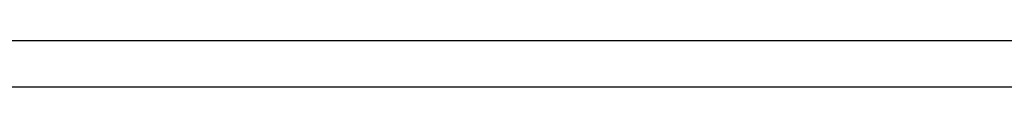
# Model space of a CAD drawing. Extents: x -1809 to 6113, y -4129 to 1471.
# Tile 5 of 197: x -112.62 to -91.44, y -2754.54 to -2753.54. Entities that reach past the tile are written whole.
import ezdxf

# ---------------------------------------------------------------- set-up
doc = ezdxf.new("R2010")
doc.units = 0
doc.layers.get('0').update_dxf_attribs({"linetype": 'CONTINUOUS'})
doc.layers.add('1', color=7, linetype='CONTINUOUS')

# ---------------------------------------------------------------- blocks, each defined once
blk = doc.blocks.new('Z-STACK', base_point=(-660.9662464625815, -2918.356431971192))
at = {"color": 4, "linetype": 'CONTINUOUS'}
for p, q in [((-90.36342386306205, -2753.542867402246), (-187.423423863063, -2753.542867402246)), ((-90.36342386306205, -2754.542867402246), (-186.423423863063, -2754.542867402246))]:
    blk.add_line(p, q, dxfattribs=at)

msp = doc.modelspace()

# ---------------------------------------------------------------- block references
at = {"layer": '1'}
msp.add_blockref('Z-STACK', (-660.9662464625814, -2918.3564319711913), dxfattribs=at)

doc.saveas('drawing.dxf')
